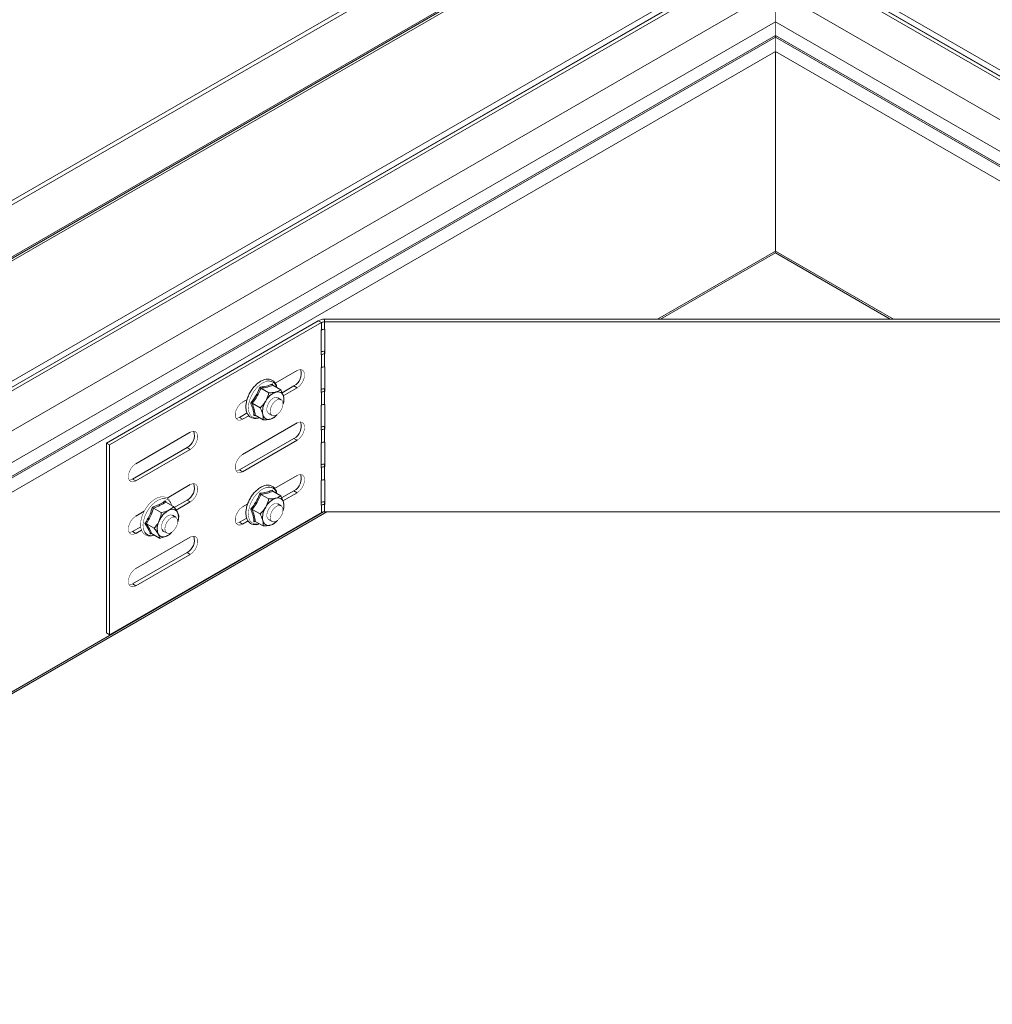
# Model space of a CAD drawing. Header units: millimetres. Extents: x -295 to 1856, y -2384 to 543.
# Tile 2 of 28: x 27 to 349, y -2054 to -1729. Entities that reach past the tile are written whole.
import ezdxf

# ---------------------------------------------------------------- set-up
doc = ezdxf.new("R2010")
doc.units = ezdxf.units.MM
doc.linetypes.add('K5LT32768', pattern=[0])
doc.linetypes.add('K5LT32769', pattern=[0])

msp = doc.modelspace()

# ---------------------------------------------------------------- linework, layer by layer
at = {"color": 8, "linetype": 'K5LT32769', "lineweight": 15, "true_color": 0x808080}
for p, q in [((276.63, -1642.78), (-294.11, -1972.26)), ((277.02, -1805.1), (237.98, -1827.64)), ((277.02, -1805.1), (316.07, -1827.64)), ((126.76, -1839.33), (126.85, -1839.38)), ((126.76, -1851.78), (126.85, -1851.83)), ((126.76, -1864.23), (126.85, -1864.28)), ((126.76, -1876.69), (126.85, -1876.73)), ((126.76, -1889.14), (126.85, -1889.19)), ((127.52, -1891.41), (-153.32, -2053.54))]:
    msp.add_line(p, q, dxfattribs=at)
at = {"color": 7, "linetype": 'K5LT32768', "lineweight": 15}
for p, q in [((277.02, -1644.03), (-293.47, -1973.36)), ((277.02, -1661.17), (-278.62, -1981.94)), ((277.02, -1661.68), (-277.87, -1982.01)), ((277.02, -1661.68), (-277.83, -1981.99)), ((277.02, -1662.49), (-276.63, -1982.11)), ((277.02, -1702.3), (-242.15, -2002.01)), ((277.02, -1702.3), (797.13, -2002.55)), ((277.02, -1704.26), (-240.95, -2003.28)), ((277.02, -1704.35), (-240.91, -2003.35)), ((277.02, -1705.58), (-240.16, -2004.14)), ((277.02, -1704.26), (795.93, -2003.82)), ((277.02, -1704.35), (795.89, -2003.89)), ((277.02, -1705.58), (795.14, -2004.68)), ((277.02, -1718.75), (-159.61, -1970.81)), ((714.59, -1971.35), (277.02, -1718.75)), ((277.02, -1729.23), (-154.86, -1978.55)), ((277.02, -1729.23), (709.84, -1979.09)), ((277.02, -1733.71), (-154.73, -1982.96)), ((277.02, -1734.29), (-154.49, -1983.4)), ((277.02, -1734.29), (277.02, -1733.71)), ((277.02, -1733.71), (709.71, -1983.5)), ((277.02, -1734.29), (709.47, -1983.94)), ((277.02, -1739.01), (-153.32, -1987.44)), ((277.02, -1805.1), (277.02, -1739.01)), ((277.02, -1739.01), (708.3, -1987.98)), ((239.04, -1827.64), (277.02, -1805.71)), ((277.02, -1805.71), (315.01, -1827.64)), ((127.91, -1827.64), (127.91, -1828.51)), ((127.91, -1827.64), (426.14, -1827.64)), ((55.7, -1868.61), (125.79, -1828.15)), ((56.76, -1869.22), (126.85, -1828.76)), ((125.79, -1828.15), (126.85, -1828.76)), ((126.85, -1831.21), (126.85, -1828.76)), ((127.91, -1828.51), (426.14, -1828.51)), ((127.91, -1830.96), (127.91, -1828.51)), ((128.02, -1830.96), (127.91, -1830.96)), ((128.02, -1839.12), (128.02, -1830.96)), ((126.85, -1831.21), (126.76, -1831.26)), ((126.76, -1831.26), (126.76, -1839.42)), ((126.76, -1839.42), (126.85, -1839.38)), ((126.85, -1843.66), (126.85, -1839.38)), ((127.91, -1838.26), (127.91, -1839.12)), ((127.91, -1838.26), (128.02, -1838.26)), ((127.91, -1843.41), (127.91, -1839.12)), ((127.91, -1839.12), (128.02, -1839.12)), ((126.85, -1843.66), (126.76, -1843.71)), ((126.76, -1843.71), (126.76, -1851.88)), ((128.02, -1843.41), (127.91, -1843.41)), ((128.02, -1851.57), (128.02, -1843.41)), ((118.81, -1844.63), (111.57, -1848.81)), ((106.82, -1850.49), (109.43, -1852)), ((110.64, -1849.07), (110.8, -1849.5)), ((110.76, -1849.48), (113.36, -1850.98)), ((113.81, -1852.01), (117.75, -1849.73)), ((114.23, -1852.99), (118.81, -1850.34)), ((117.75, -1849.73), (118.81, -1850.34)), ((127.91, -1850.71), (127.91, -1851.57)), ((127.91, -1850.71), (128.02, -1850.71)), ((113.51, -1854.27), (112.38, -1853.61)), ((126.76, -1851.88), (126.85, -1851.83)), ((126.85, -1856.12), (126.85, -1851.83)), ((127.91, -1855.86), (127.91, -1851.57)), ((127.91, -1851.57), (128.02, -1851.57)), ((102.25, -1854.19), (100.78, -1855.04)), ((103.91, -1855.48), (106.52, -1856.98)), ((114.18, -1855.75), (114.24, -1855.53)), ((114.39, -1854.95), (114.19, -1855.51)), ((126.85, -1856.12), (126.76, -1856.16)), ((126.76, -1856.16), (126.76, -1864.33)), ((128.02, -1855.86), (127.91, -1855.86)), ((128.02, -1864.03), (128.02, -1855.86)), ((99.72, -1860.14), (102.26, -1858.67)), ((99.72, -1860.14), (100.78, -1860.75)), ((100.78, -1860.75), (102.83, -1859.57)), ((104.97, -1859.47), (104.53, -1859.55)), ((104.94, -1859.45), (107.54, -1860.95)), ((109.38, -1858.81), (110.51, -1859.46)), ((111.99, -1859.45), (112.13, -1859.31)), ((118.81, -1861.98), (100.78, -1872.39)), ((127.91, -1863.16), (127.91, -1864.03)), ((127.91, -1863.16), (128.02, -1863.16)), ((83.45, -1865.04), (65.42, -1875.45)), ((126.76, -1864.33), (126.85, -1864.28)), ((126.85, -1868.57), (126.85, -1864.28)), ((127.91, -1868.31), (127.91, -1864.03)), ((127.91, -1864.03), (128.02, -1864.03)), ((55.7, -1868.61), (56.76, -1869.22)), ((55.7, -1931.48), (55.7, -1868.61)), ((56.76, -1932.09), (56.76, -1869.22)), ((64.36, -1880.55), (82.39, -1870.14)), ((82.39, -1870.14), (83.45, -1870.75)), ((99.72, -1877.49), (117.75, -1867.08)), ((100.78, -1878.1), (118.81, -1867.7)), ((117.75, -1867.08), (118.81, -1867.7)), ((126.85, -1868.57), (126.76, -1868.61)), ((126.76, -1868.61), (126.76, -1876.78)), ((128.02, -1868.31), (127.91, -1868.31)), ((128.02, -1876.48), (128.02, -1868.31)), ((65.42, -1881.16), (83.45, -1870.75)), ((126.76, -1876.78), (126.85, -1876.73)), ((126.85, -1881.02), (126.85, -1876.73)), ((127.91, -1875.61), (127.91, -1876.48)), ((127.91, -1875.61), (128.02, -1875.61)), ((127.91, -1880.77), (127.91, -1876.48)), ((127.91, -1876.48), (128.02, -1876.48)), ((99.72, -1877.49), (100.78, -1878.1)), ((118.81, -1879.33), (111.34, -1883.65)), ((64.36, -1880.55), (65.42, -1881.16)), ((83.45, -1882.39), (75.79, -1886.82)), ((126.85, -1881.02), (126.76, -1881.07)), ((126.76, -1881.07), (126.76, -1889.23)), ((128.02, -1880.77), (127.91, -1880.77)), ((128.02, -1888.93), (128.02, -1880.77)), ((106.82, -1885.6), (109.43, -1887.11)), ((110.64, -1884.18), (110.8, -1884.61)), ((110.76, -1884.59), (113.36, -1886.09)), ((113.67, -1886.79), (117.75, -1884.43)), ((114.09, -1887.77), (118.81, -1885.05)), ((117.75, -1884.43), (118.81, -1885.05)), ((75.34, -1888.16), (77.94, -1889.67)), ((78.15, -1889.94), (82.39, -1887.49)), ((78.76, -1890.82), (83.45, -1888.11)), ((82.39, -1887.49), (83.45, -1888.11)), ((102.44, -1888.78), (100.78, -1889.74)), ((113.51, -1889.38), (112.38, -1888.72)), ((126.76, -1889.23), (126.85, -1889.19)), ((126.85, -1891.63), (126.85, -1889.19)), ((127.91, -1888.07), (127.91, -1888.93)), ((127.91, -1888.07), (128.02, -1888.07)), ((127.91, -1888.93), (128.02, -1888.93)), ((127.91, -1891.38), (127.91, -1888.93)), ((-153.69, -2054.36), (128.62, -1891.38)), ((126.85, -1891.63), (56.76, -1932.09)), ((68.21, -1891.19), (65.42, -1892.8)), ((71.27, -1890.12), (73.87, -1891.62)), ((78.66, -1893.18), (77.53, -1892.53)), ((79.68, -1892.93), (79.28, -1894.56)), ((103.91, -1890.59), (106.52, -1892.09)), ((114.18, -1890.86), (114.24, -1890.64)), ((114.39, -1890.06), (114.19, -1890.62)), ((426.14, -1891.38), (127.91, -1891.38)), ((64.36, -1897.9), (67.08, -1896.33)), ((68.94, -1895.33), (71.54, -1896.84)), ((79.34, -1894.67), (79.36, -1894.58)), ((99.72, -1894.84), (102.13, -1893.45)), ((99.72, -1894.84), (100.78, -1895.46)), ((100.78, -1895.46), (102.61, -1894.4)), ((104.97, -1894.58), (104.53, -1894.66)), ((104.94, -1894.56), (107.54, -1896.06)), ((109.38, -1893.92), (110.51, -1894.57)), ((111.99, -1894.56), (112.13, -1894.42)), ((64.36, -1897.9), (65.42, -1898.51)), ((65.42, -1898.51), (67.35, -1897.4)), ((70.62, -1898.58), (70.29, -1898.71)), ((70.67, -1898.6), (73.28, -1900.1)), ((74.11, -1897.28), (74.53, -1897.73)), ((74.53, -1897.73), (75.66, -1898.38)), ((77.11, -1898.4), (77.29, -1898.22)), ((83.45, -1899.74), (65.42, -1910.15)), ((64.36, -1915.25), (82.39, -1904.84)), ((65.42, -1915.87), (83.45, -1905.46)), ((82.39, -1904.84), (83.45, -1905.46)), ((64.36, -1915.25), (65.42, -1915.87)), ((55.7, -1931.48), (56.76, -1932.09))]:
    msp.add_line(p, q, dxfattribs=at)
at = {"color": 7, "linetype": 'K5LT32768', "const_width": 0.15}
for points in [[(277.02, -1729.23), (277.02, -1729.06), (277.02, -1728.74), (277.02, -1728.26), (277.02, -1727.65), (277.02, -1726.93), (277.02, -1726.11), (277.02, -1725.23), (277.02, -1724.31), (277.02, -1723.38), (277.02, -1722.47), (277.02, -1721.61), (277.02, -1720.82), (277.02, -1720.13), (277.02, -1719.57), (277.02, -1719.14), (277.02, -1718.86), (277.02, -1718.75), (277.02, -1718.75)], [(277.02, -1718.75), (277.02, -1718.75), (277.02, -1718.86), (277.02, -1719.14), (277.02, -1719.57), (277.02, -1720.13), (277.02, -1720.82), (277.02, -1721.61), (277.02, -1722.47), (277.02, -1723.38), (277.02, -1724.31), (277.02, -1725.23), (277.02, -1726.11), (277.02, -1726.93), (277.02, -1727.65), (277.02, -1728.26), (277.02, -1728.74), (277.02, -1729.06), (277.02, -1729.23)], [(277.02, -1733.71), (277.02, -1732.88), (277.02, -1732.08), (277.02, -1731.34), (277.02, -1730.68), (277.02, -1730.12), (277.02, -1729.68), (277.02, -1729.38), (277.02, -1729.23)], [(277.02, -1729.23), (277.02, -1729.38), (277.02, -1729.68), (277.02, -1730.12), (277.02, -1730.68), (277.02, -1731.34), (277.02, -1732.08), (277.02, -1732.88), (277.02, -1733.71)], [(277.02, -1739.01), (277.02, -1738), (277.02, -1736.85), (277.02, -1735.59), (277.02, -1734.29)], [(277.02, -1734.29), (277.02, -1735.59), (277.02, -1736.85), (277.02, -1738), (277.02, -1739.01)], [(277.02, -1805.71), (277.02, -1805.71), (277.02, -1805.67), (277.02, -1805.55), (277.02, -1805.36), (277.02, -1805.1)], [(277.02, -1805.1), (277.02, -1805.36), (277.02, -1805.55), (277.02, -1805.67), (277.02, -1805.71), (277.02, -1805.71)], [(118.81, -1850.34), (119.66, -1849.68), (120.4, -1848.76), (120.95, -1847.68), (121.25, -1846.58), (121.25, -1845.58), (120.95, -1844.82), (120.4, -1844.38), (119.66, -1844.31), (118.81, -1844.63)], [(111.44, -1853.52), (110.71, -1853.87), (109.99, -1854.49), (109.39, -1855.33), (108.96, -1856.26), (108.76, -1857.2), (108.82, -1858.01), (109.13, -1858.61), (109.38, -1858.81)], [(112.38, -1853.61), (112.11, -1853.51), (111.44, -1853.52)], [(100.78, -1855.04), (99.93, -1855.7), (99.19, -1856.62), (98.64, -1857.7), (98.34, -1858.81), (98.34, -1859.8), (98.64, -1860.56), (99.19, -1861), (99.93, -1861.07), (100.78, -1860.75)], [(111.5, -1854.78), (112.23, -1854.3), (112.94, -1854.13), (113.54, -1854.28), (113.95, -1854.75), (114.12, -1855.48), (114.05, -1856.37), (113.72, -1857.32), (113.19, -1858.21), (112.52, -1858.95), (111.78, -1859.43), (111.07, -1859.6), (110.48, -1859.45), (110.07, -1858.98), (109.89, -1858.25), (109.97, -1857.36), (110.29, -1856.41), (110.82, -1855.51), (111.5, -1854.78)], [(98.58, -1860.48), (98.87, -1860.46), (99.72, -1860.14)], [(118.81, -1867.7), (119.66, -1867.03), (120.4, -1866.11), (120.95, -1865.03), (121.25, -1863.93), (121.25, -1862.93), (120.95, -1862.17), (120.4, -1861.73), (119.66, -1861.66), (118.81, -1861.98)], [(83.45, -1870.75), (84.3, -1870.09), (85.05, -1869.17), (85.6, -1868.09), (85.89, -1866.99), (85.89, -1865.99), (85.6, -1865.23), (85.05, -1864.79), (84.3, -1864.72), (83.45, -1865.04)], [(100.78, -1872.39), (99.93, -1873.05), (99.19, -1873.98), (98.64, -1875.06), (98.34, -1876.16), (98.34, -1877.15), (98.64, -1877.91), (99.19, -1878.35), (99.93, -1878.42), (100.78, -1878.1)], [(65.42, -1875.45), (64.58, -1876.11), (63.83, -1877.03), (63.28, -1878.11), (62.99, -1879.22), (62.99, -1880.21), (63.28, -1880.97), (63.83, -1881.41), (64.58, -1881.48), (65.42, -1881.16)], [(98.58, -1877.83), (98.87, -1877.81), (99.72, -1877.49)], [(118.81, -1885.05), (119.66, -1884.39), (120.4, -1883.46), (120.95, -1882.38), (121.25, -1881.28), (121.25, -1880.29), (120.95, -1879.52), (120.4, -1879.08), (119.66, -1879.01), (118.81, -1879.33)], [(63.23, -1880.89), (63.52, -1880.87), (64.36, -1880.55)], [(83.45, -1888.11), (84.3, -1887.44), (85.05, -1886.52), (85.6, -1885.44), (85.89, -1884.34), (85.89, -1883.34), (85.6, -1882.58), (85.05, -1882.14), (84.3, -1882.07), (83.45, -1882.39)], [(77.3, -1889.3), (77.3, -1889.28), (76.98, -1888.19), (76.42, -1887.31), (75.66, -1886.72), (74.77, -1886.42), (73.79, -1886.41), (72.75, -1886.68), (71.67, -1887.23), (70.6, -1888.04), (69.61, -1889.06), (68.73, -1890.25), (68, -1891.56), (67.46, -1892.93), (67.12, -1894.29), (67.01, -1895.61), (67.13, -1896.82), (67.51, -1897.86), (67.82, -1898.33), (68.53, -1898.99), (69.4, -1899.36), (70.35, -1899.43), (71.38, -1899.23), (71.6, -1899.13)], [(100.78, -1889.74), (99.93, -1890.4), (99.19, -1891.33), (98.64, -1892.41), (98.34, -1893.51), (98.34, -1894.5), (98.64, -1895.26), (99.19, -1895.71), (99.93, -1895.77), (100.78, -1895.46)], [(111.44, -1888.64), (110.71, -1888.98), (109.99, -1889.6), (109.39, -1890.44), (108.96, -1891.38), (108.76, -1892.31), (108.82, -1893.12), (109.13, -1893.72), (109.38, -1893.92)], [(111.5, -1889.89), (112.23, -1889.41), (112.94, -1889.24), (113.54, -1889.39), (113.95, -1889.86), (114.12, -1890.59), (114.05, -1891.48), (113.72, -1892.43), (113.19, -1893.33), (112.52, -1894.06), (111.78, -1894.54), (111.07, -1894.71), (110.48, -1894.56), (110.07, -1894.09), (109.89, -1893.36), (109.97, -1892.47), (110.29, -1891.52), (110.82, -1890.63), (111.5, -1889.89)], [(112.38, -1888.72), (112.11, -1888.62), (111.44, -1888.64)], [(65.42, -1892.8), (64.58, -1893.46), (63.83, -1894.39), (63.28, -1895.47), (62.99, -1896.57), (62.99, -1897.56), (63.28, -1898.32), (63.83, -1898.76), (64.58, -1898.83), (65.42, -1898.51)], [(77.53, -1892.53), (77.53, -1892.53), (76.92, -1892.39), (76.21, -1892.58), (75.48, -1893.08), (74.81, -1893.83), (74.29, -1894.73), (73.98, -1895.69), (73.92, -1896.57), (74.11, -1897.28)], [(78.68, -1896.62), (78.08, -1897.46), (77.37, -1898.1), (76.64, -1898.46), (75.97, -1898.5), (75.44, -1898.2), (75.12, -1897.62), (75.05, -1896.82), (75.23, -1895.89), (75.65, -1894.95), (76.25, -1894.1), (76.96, -1893.46), (77.69, -1893.11), (78.36, -1893.07), (78.89, -1893.36), (79.21, -1893.94), (79.28, -1894.75), (79.1, -1895.68), (78.68, -1896.62)], [(69.22, -1894.66), (68.94, -1894.66), (68.82, -1894.64)], [(98.58, -1895.18), (98.87, -1895.16), (99.72, -1894.84)], [(63.23, -1898.24), (63.52, -1898.22), (64.36, -1897.9)], [(83.45, -1905.46), (84.3, -1904.8), (85.05, -1903.87), (85.6, -1902.79), (85.89, -1901.69), (85.89, -1900.7), (85.6, -1899.93), (85.05, -1899.49), (84.3, -1899.43), (83.45, -1899.74)], [(65.42, -1910.15), (64.58, -1910.81), (63.83, -1911.74), (63.28, -1912.82), (62.99, -1913.92), (62.99, -1914.91), (63.28, -1915.67), (63.83, -1916.12), (64.58, -1916.18), (65.42, -1915.87)], [(63.23, -1915.59), (63.52, -1915.57), (64.36, -1915.25)]]:
    msp.add_lwpolyline(points, dxfattribs=at)
at = {"color": 8, "linetype": 'K5LT32769', "true_color": 0x808080, "const_width": 0.15}
for points in [[(108.68, -1848.19), (107.59, -1848.62), (106.49, -1849.36), (105.43, -1850.36), (104.49, -1851.56), (103.7, -1852.91), (103.12, -1854.33), (102.76, -1855.74), (102.66, -1857.07), (102.81, -1858.25), (103.21, -1859.21), (103.83, -1859.9), (104.65, -1860.28), (105.62, -1860.33), (106.25, -1860.21)], [(108.68, -1883.3), (107.59, -1883.73), (106.49, -1884.47), (105.43, -1885.47), (104.49, -1886.67), (103.7, -1888.02), (103.12, -1889.44), (102.76, -1890.86), (102.66, -1892.19), (102.81, -1893.36), (103.21, -1894.32), (103.83, -1895.01), (104.65, -1895.39), (105.62, -1895.44), (106.25, -1895.32)], [(77.21, -1889.25), (77.08, -1888.78), (76.61, -1887.9), (75.92, -1887.3), (75.05, -1887.01), (74.05, -1887.05), (72.97, -1887.42), (71.87, -1888.1), (70.8, -1889.05), (69.83, -1890.22), (69.01, -1891.55), (68.38, -1892.96), (67.97, -1894.38), (67.81, -1895.73), (67.91, -1896.94), (68.26, -1897.95)]]:
    msp.add_lwpolyline(points, dxfattribs=at)
at = {"color": 7, "linetype": 'K5LT32768', "lineweight": 15}
for centre, radius, start, end in [((127.82, -1831.97), 4.33, 88.8557, 118.0391), ((127.86, -1830.67), 2.16, 88.8522, 118.0397), ((127.86, -1833.12), 2.16, 88.8522, 118.0397), ((127.9, -1843.22), 4.97, 89.8681, 103.1713), ((127.86, -1841.29), 2.16, 88.8522, 118.0397), ((127.86, -1845.57), 2.16, 88.8522, 118.0397), ((115.58, -1845.69), 4.59, 298.2625, 17.7384), ((127.9, -1855.67), 4.97, 89.8681, 103.1713), ((113.93, -1857.59), 6.23, 109.8371, 152.679), ((112.41, -1853.55), 1.91, 10.3093, 108.1579), ((109.28, -1854.25), 5.12, 343.0444, 11.7529), ((127.86, -1853.74), 2.16, 88.8522, 118.0397), ((113.7, -1858.19), 6.33, 146.9411, 189.3224), ((127.86, -1858.02), 2.16, 88.8522, 118.0397), ((109.34, -1858.87), 1.92, 190.3127, 288.1543), ((108.48, -1855.96), 4.95, 287.0581, 317.4239), ((115.58, -1863.04), 4.59, 298.2625, 17.7384), ((127.9, -1868.13), 4.97, 89.8681, 103.1713), ((80.22, -1866.1), 4.59, 298.2668, 17.7341), ((127.86, -1866.19), 2.16, 88.8522, 118.0397), ((127.86, -1870.48), 2.16, 88.8522, 118.0397), ((127.9, -1880.58), 4.97, 89.8681, 103.1713), ((127.86, -1878.64), 2.16, 88.8522, 118.0397), ((115.58, -1880.39), 4.59, 298.2626, 17.7383), ((80.22, -1883.45), 4.59, 298.2668, 17.7341), ((127.86, -1882.93), 2.16, 88.8522, 118.0397), ((113.7, -1893.3), 6.33, 146.9411, 189.3224), ((113.93, -1892.71), 6.23, 109.8371, 152.679), ((112.41, -1888.66), 1.91, 10.3092, 108.1578), ((109.06, -1889.37), 5.34, 340.8832, 11.2857), ((127.9, -1893.03), 4.97, 89.8681, 103.1713), ((127.86, -1891.09), 2.16, 88.8522, 118.0397), ((79.87, -1897.27), 7.3, 119.0173, 157.4556), ((77.47, -1892.58), 2.04, 30.5361, 123.9659), ((74.93, -1893.25), 4.63, 342.2625, 21.6557), ((127.86, -1893.54), 2.16, 88.8522, 118.0397), ((77.62, -1896.92), 5.12, 151.4358, 200.5311), ((109.34, -1893.98), 1.92, 190.3129, 288.1542), ((108.32, -1890.79), 5.26, 287.8382, 319.2918), ((74.59, -1897.67), 2.04, 210.5337, 303.9682), ((73.14, -1894.23), 5.76, 296.8237, 316.0778), ((80.22, -1900.8), 4.59, 298.2668, 17.7341)]:
    msp.add_arc(centre, radius, start, end, dxfattribs=at)
at = {"color": 8, "linetype": 'K5LT32769', "lineweight": 15, "true_color": 0x808080}
for centre, radius, start, end in [((109.45, -1850.69), 2.62, 8.6072, 107.236), ((109.45, -1885.8), 2.62, 8.6072, 107.236), ((70.52, -1896.72), 2.57, 208.5391, 292.9679)]:
    msp.add_arc(centre, radius, start, end, dxfattribs=at)
at = {"color": 7, "linetype": 'K5LT32768', "lineweight": 15}
for points, knots in [([(112.03, -1849.88), (112.02, -1849.84), (111.95, -1849.41), (111.58, -1848.75), (110.92, -1848), (110.06, -1847.56), (109.11, -1847.41), (108.45, -1847.53), (108.12, -1847.59)], [0, 0, 0, 0, 0.022626, 0.229476, 0.431012, 0.624531, 0.81464, 1, 1, 1, 1]), ([(108.12, -1847.59), (107.93, -1847.65), (107.37, -1847.82), (106.44, -1848.32), (105.37, -1849.14), (104.38, -1850.18), (103.5, -1851.39), (102.78, -1852.71), (102.24, -1854.09), (101.91, -1855.47), (101.81, -1856.79), (101.95, -1857.99), (102.34, -1859.03), (102.97, -1859.84), (103.79, -1860.36), (104.73, -1860.55), (105.51, -1860.54), (105.96, -1860.37), (106.08, -1860.33)], [0, 0, 0, 0, 0.036477, 0.104153, 0.172286, 0.240395, 0.308351, 0.376256, 0.444235, 0.512414, 0.580947, 0.64993, 0.718993, 0.786704, 0.851742, 0.915181, 0.978924, 1, 1, 1, 1]), ([(103.45, -1855.38), (103.6, -1855.19), (104.35, -1854.25), (105.49, -1852.55), (106.18, -1850.9), (106.5, -1850.14)], [0, 0, 0, 0, 0.118063, 0.592264, 1, 1, 1, 1]), ([(106.82, -1850.49), (106.44, -1851.36), (105.66, -1853.13), (104.5, -1854.69), (103.91, -1855.48)], [0, 0, 0, 0, 0.492137, 1, 1, 1, 1]), ([(106.5, -1850.14), (106.69, -1850.11), (107.65, -1850), (109.14, -1849.71), (110.17, -1849.27), (110.64, -1849.07)], [0, 0, 0, 0, 0.118068, 0.592236, 1, 1, 1, 1]), ([(106.82, -1850.49), (106.79, -1850.47), (106.73, -1850.43), (106.65, -1850.35), (106.57, -1850.25), (106.52, -1850.17), (106.5, -1850.14), (106.5, -1850.14)], [0, 0, 0, 0, 0.236175, 0.471356, 0.732436, 0.992083, 1, 1, 1, 1]), ([(110.76, -1849.48), (110.2, -1849.7), (109.08, -1850.14), (107.58, -1850.37), (106.82, -1850.49)], [0, 0, 0, 0, 0.492141, 1, 1, 1, 1]), ([(110.76, -1849.48), (110.73, -1849.46), (110.68, -1849.42), (110.63, -1849.32), (110.62, -1849.2), (110.63, -1849.11), (110.64, -1849.07), (110.64, -1849.07)], [0, 0, 0, 0, 0.236195, 0.471435, 0.732266, 0.99214, 1, 1, 1, 1]), ([(108.4, -1854.73), (108.74, -1854.02), (109.16, -1853.12), (109.38, -1852.18), (109.43, -1852)], [0, 0, 0, 0, 0.801497, 1, 1, 1, 1]), ([(111.82, -1851.73), (111.72, -1851.76), (111.05, -1851.92), (110.2, -1851.98), (109.46, -1852), (109.43, -1852)], [0, 0, 0, 0, 0.148482, 0.965524, 1, 1, 1, 1]), ([(113.36, -1850.98), (113.26, -1851.06), (112.87, -1851.36), (112.27, -1851.58), (111.82, -1851.73)], [0, 0, 0, 0, 0.263226, 1, 1, 1, 1]), ([(113.36, -1850.98), (113.71, -1851.68), (114.1, -1852.45), (114.28, -1853.14), (114.3, -1853.21)], [0, 0, 0, 0, 0.896054, 1, 1, 1, 1]), ([(114.3, -1853.21), (114.38, -1853.72), (114.49, -1854.36), (114.4, -1854.85), (114.39, -1854.95)], [0, 0, 0, 0, 0.801471, 1, 1, 1, 1]), ([(104.53, -1859.55), (104.51, -1859.4), (104.46, -1858.67), (104.2, -1857.31), (103.69, -1855.99), (103.45, -1855.38)], [0, 0, 0, 0, 0.118087, 0.592257, 1, 1, 1, 1]), ([(103.45, -1855.38), (103.45, -1855.38), (103.49, -1855.38), (103.57, -1855.38), (103.7, -1855.4), (103.82, -1855.43), (103.88, -1855.46), (103.91, -1855.48)], [0, 0, 0, 0, 0.00786, 0.267585, 0.528461, 0.763855, 1, 1, 1, 1]), ([(103.91, -1855.48), (104.17, -1856.18), (104.7, -1857.62), (104.86, -1858.83), (104.94, -1859.45)], [0, 0, 0, 0, 0.49215, 1, 1, 1, 1]), ([(106.52, -1856.98), (107.14, -1856.36), (107.84, -1855.67), (108.34, -1854.82), (108.4, -1854.73)], [0, 0, 0, 0, 0.896068, 1, 1, 1, 1]), ([(107.45, -1859.21), (107.26, -1858.64), (107.01, -1857.91), (106.6, -1857.14), (106.52, -1856.98)], [0, 0, 0, 0, 0.801451, 1, 1, 1, 1]), ([(104.53, -1859.55), (104.53, -1859.55), (104.56, -1859.52), (104.63, -1859.47), (104.74, -1859.42), (104.85, -1859.41), (104.91, -1859.44), (104.94, -1859.45)], [0, 0, 0, 0, 0.007857, 0.267464, 0.52857, 0.763836, 1, 1, 1, 1]), ([(107.54, -1860.95), (107.59, -1860.48), (107.64, -1859.96), (107.47, -1859.28), (107.45, -1859.21)], [0, 0, 0, 0, 0.896031, 1, 1, 1, 1]), ([(111.48, -1859.94), (111.38, -1860.02), (110.99, -1860.32), (110.38, -1860.53), (109.94, -1860.69)], [0, 0, 0, 0, 0.263226, 1, 1, 1, 1]), ([(111.98, -1859.44), (111.95, -1859.47), (111.8, -1859.66), (111.63, -1859.81), (111.48, -1859.94)], [0, 0, 0, 0, 0.177851, 1, 1, 1, 1]), ([(109.94, -1860.69), (109.83, -1860.71), (109.17, -1860.87), (108.32, -1860.94), (107.57, -1860.95), (107.54, -1860.95)], [0, 0, 0, 0, 0.148482, 0.965524, 1, 1, 1, 1]), ([(108.12, -1882.7), (107.93, -1882.76), (107.37, -1882.93), (106.44, -1883.43), (105.37, -1884.25), (104.38, -1885.29), (103.5, -1886.5), (102.78, -1887.82), (102.24, -1889.2), (101.91, -1890.58), (101.81, -1891.9), (101.95, -1893.11), (102.34, -1894.14), (102.97, -1894.95), (103.79, -1895.47), (104.73, -1895.66), (105.51, -1895.65), (105.96, -1895.48), (106.08, -1895.44)], [0, 0, 0, 0, 0.036477, 0.104153, 0.172286, 0.240395, 0.308351, 0.376256, 0.444235, 0.512414, 0.580947, 0.64993, 0.718993, 0.786704, 0.851742, 0.915181, 0.978924, 1, 1, 1, 1]), ([(112.03, -1884.99), (112.02, -1884.95), (111.95, -1884.52), (111.58, -1883.86), (110.92, -1883.11), (110.06, -1882.67), (109.11, -1882.52), (108.45, -1882.64), (108.12, -1882.7)], [0, 0, 0, 0, 0.022625, 0.229476, 0.431012, 0.624531, 0.81464, 1, 1, 1, 1]), ([(103.45, -1890.49), (103.6, -1890.3), (104.35, -1889.37), (105.49, -1887.66), (106.18, -1886.01), (106.5, -1885.25)], [0, 0, 0, 0, 0.118063, 0.592263, 1, 1, 1, 1]), ([(106.82, -1885.6), (106.44, -1886.47), (105.66, -1888.25), (104.5, -1889.8), (103.91, -1890.59)], [0, 0, 0, 0, 0.492137, 1, 1, 1, 1]), ([(106.5, -1885.25), (106.69, -1885.23), (107.65, -1885.11), (109.14, -1884.82), (110.17, -1884.38), (110.64, -1884.18)], [0, 0, 0, 0, 0.118068, 0.592236, 1, 1, 1, 1]), ([(106.82, -1885.6), (106.79, -1885.58), (106.73, -1885.55), (106.65, -1885.46), (106.57, -1885.36), (106.52, -1885.29), (106.5, -1885.25), (106.5, -1885.25)], [0, 0, 0, 0, 0.236174, 0.471351, 0.732434, 0.992079, 1, 1, 1, 1]), ([(110.76, -1884.59), (110.2, -1884.81), (109.08, -1885.25), (107.58, -1885.49), (106.82, -1885.6)], [0, 0, 0, 0, 0.492141, 1, 1, 1, 1]), ([(110.76, -1884.59), (110.73, -1884.57), (110.68, -1884.53), (110.63, -1884.43), (110.62, -1884.31), (110.63, -1884.22), (110.64, -1884.18), (110.64, -1884.18)], [0, 0, 0, 0, 0.236196, 0.471435, 0.732268, 0.992144, 1, 1, 1, 1]), ([(113.36, -1886.09), (113.26, -1886.17), (112.87, -1886.48), (112.27, -1886.69), (111.82, -1886.84)], [0, 0, 0, 0, 0.263226, 1, 1, 1, 1]), ([(113.36, -1886.09), (113.71, -1886.79), (114.1, -1887.57), (114.28, -1888.25), (114.3, -1888.32)], [0, 0, 0, 0, 0.896053, 1, 1, 1, 1]), ([(68.46, -1895.28), (68.59, -1895.08), (69.22, -1894.1), (70.16, -1892.31), (70.68, -1890.59), (70.91, -1889.8)], [0, 0, 0, 0, 0.118089, 0.592267, 1, 1, 1, 1]), ([(70.91, -1889.8), (71.11, -1889.74), (72.09, -1889.43), (73.64, -1888.81), (74.7, -1888.08), (75.19, -1887.75)], [0, 0, 0, 0, 0.118087, 0.592236, 1, 1, 1, 1]), ([(71.27, -1890.12), (71.24, -1890.1), (71.18, -1890.06), (71.08, -1889.98), (70.99, -1889.89), (70.94, -1889.83), (70.92, -1889.8), (70.91, -1889.8)], [0, 0, 0, 0, 0.236176, 0.47133, 0.732404, 0.992019, 1, 1, 1, 1]), ([(75.34, -1888.16), (74.76, -1888.54), (73.59, -1889.3), (72.05, -1889.84), (71.27, -1890.12)], [0, 0, 0, 0, 0.492151, 1, 1, 1, 1]), ([(75.19, -1887.75), (75.19, -1887.75), (75.18, -1887.79), (75.18, -1887.88), (75.21, -1888), (75.26, -1888.1), (75.31, -1888.14), (75.34, -1888.16)], [0, 0, 0, 0, 0.007924, 0.267619, 0.528715, 0.763825, 1, 1, 1, 1]), ([(75.19, -1887.75), (75.29, -1887.9), (75.42, -1888.08), (75.51, -1888.25), (75.52, -1888.27)], [0, 0, 0, 0, 0.856095, 1, 1, 1, 1]), ([(76.33, -1890.89), (76.83, -1890.59), (77.46, -1890.21), (77.86, -1889.76), (77.94, -1889.67)], [0, 0, 0, 0, 0.80142, 1, 1, 1, 1]), ([(77.94, -1889.67), (78.08, -1889.84), (78.6, -1890.51), (78.97, -1891.11), (79.23, -1891.55)], [0, 0, 0, 0, 0.263242, 1, 1, 1, 1]), ([(106.52, -1892.09), (107.14, -1891.47), (107.84, -1890.78), (108.34, -1889.93), (108.4, -1889.85)], [0, 0, 0, 0, 0.896068, 1, 1, 1, 1]), ([(108.4, -1889.85), (108.74, -1889.13), (109.16, -1888.23), (109.38, -1887.29), (109.43, -1887.11)], [0, 0, 0, 0, 0.801497, 1, 1, 1, 1]), ([(111.82, -1886.84), (111.72, -1886.87), (111.05, -1887.03), (110.2, -1887.09), (109.46, -1887.11), (109.43, -1887.11)], [0, 0, 0, 0, 0.148483, 0.965524, 1, 1, 1, 1]), ([(114.3, -1888.32), (114.38, -1888.83), (114.49, -1889.47), (114.4, -1889.96), (114.39, -1890.06)], [0, 0, 0, 0, 0.80147, 1, 1, 1, 1]), ([(71.27, -1890.12), (70.98, -1891.02), (70.39, -1892.87), (69.43, -1894.5), (68.94, -1895.33)], [0, 0, 0, 0, 0.492137, 1, 1, 1, 1]), ([(73.13, -1894.47), (73.39, -1893.72), (73.72, -1892.79), (73.85, -1891.81), (73.87, -1891.62)], [0, 0, 0, 0, 0.801474, 1, 1, 1, 1]), ([(73.87, -1891.62), (74.67, -1891.45), (75.55, -1891.25), (76.26, -1890.92), (76.33, -1890.89)], [0, 0, 0, 0, 0.896052, 1, 1, 1, 1]), ([(79.23, -1891.55), (79.28, -1891.63), (79.55, -1892.16), (79.65, -1892.6), (79.68, -1892.92), (79.68, -1892.93)], [0, 0, 0, 0, 0.148497, 0.965558, 1, 1, 1, 1]), ([(104.53, -1894.66), (104.51, -1894.51), (104.46, -1893.78), (104.2, -1892.42), (103.69, -1891.1), (103.45, -1890.49)], [0, 0, 0, 0, 0.118087, 0.592257, 1, 1, 1, 1]), ([(103.45, -1890.49), (103.45, -1890.49), (103.49, -1890.49), (103.57, -1890.49), (103.7, -1890.51), (103.82, -1890.54), (103.88, -1890.57), (103.91, -1890.59)], [0, 0, 0, 0, 0.007859, 0.267584, 0.528461, 0.763856, 1, 1, 1, 1]), ([(103.91, -1890.59), (104.17, -1891.29), (104.7, -1892.73), (104.86, -1893.94), (104.94, -1894.56)], [0, 0, 0, 0, 0.49215, 1, 1, 1, 1]), ([(107.45, -1894.32), (107.26, -1893.75), (107.01, -1893.03), (106.6, -1892.25), (106.52, -1892.09)], [0, 0, 0, 0, 0.801451, 1, 1, 1, 1]), ([(68.94, -1895.33), (68.9, -1895.32), (68.84, -1895.29), (68.72, -1895.26), (68.59, -1895.26), (68.51, -1895.27), (68.47, -1895.28), (68.46, -1895.28)], [0, 0, 0, 0, 0.236138, 0.471332, 0.732555, 0.992369, 1, 1, 1, 1]), ([(70.29, -1898.71), (70.25, -1898.59), (70.04, -1898), (69.54, -1896.89), (68.8, -1895.79), (68.46, -1895.28)], [0, 0, 0, 0, 0.118082, 0.592269, 1, 1, 1, 1]), ([(68.94, -1895.33), (69.31, -1895.92), (70.08, -1897.12), (70.47, -1898.1), (70.67, -1898.6)], [0, 0, 0, 0, 0.492149, 1, 1, 1, 1]), ([(71.54, -1896.84), (72.08, -1896.18), (72.68, -1895.45), (73.09, -1894.56), (73.13, -1894.47)], [0, 0, 0, 0, 0.896062, 1, 1, 1, 1]), ([(104.53, -1894.66), (104.53, -1894.66), (104.56, -1894.63), (104.63, -1894.58), (104.74, -1894.53), (104.85, -1894.52), (104.91, -1894.55), (104.94, -1894.56)], [0, 0, 0, 0, 0.007857, 0.267464, 0.528571, 0.763836, 1, 1, 1, 1]), ([(107.54, -1896.06), (107.59, -1895.59), (107.64, -1895.07), (107.47, -1894.39), (107.45, -1894.32)], [0, 0, 0, 0, 0.896032, 1, 1, 1, 1]), ([(109.94, -1895.8), (109.83, -1895.83), (109.17, -1895.99), (108.32, -1896.05), (107.57, -1896.06), (107.54, -1896.06)], [0, 0, 0, 0, 0.148482, 0.965524, 1, 1, 1, 1]), ([(111.48, -1895.05), (111.38, -1895.13), (110.99, -1895.43), (110.38, -1895.64), (109.94, -1895.8)], [0, 0, 0, 0, 0.263226, 1, 1, 1, 1]), ([(111.98, -1894.55), (111.95, -1894.59), (111.8, -1894.77), (111.63, -1894.92), (111.48, -1895.05)], [0, 0, 0, 0, 0.17785, 1, 1, 1, 1]), ([(70.67, -1898.6), (70.64, -1898.58), (70.58, -1898.56), (70.48, -1898.57), (70.38, -1898.62), (70.32, -1898.67), (70.29, -1898.71), (70.29, -1898.71)], [0, 0, 0, 0, 0.2362, 0.471471, 0.732595, 0.992081, 1, 1, 1, 1]), ([(71.54, -1896.84), (71.68, -1897.01), (72.2, -1897.67), (72.57, -1898.27), (72.83, -1898.71)], [0, 0, 0, 0, 0.263267, 1, 1, 1, 1]), ([(72.83, -1898.71), (72.88, -1898.79), (73.15, -1899.32), (73.25, -1899.77), (73.28, -1900.09), (73.28, -1900.1)], [0, 0, 0, 0, 0.148463, 0.965557, 1, 1, 1, 1]), ([(75.74, -1899.37), (75.12, -1899.6), (74.35, -1899.9), (73.46, -1900.07), (73.28, -1900.1)], [0, 0, 0, 0, 0.801496, 1, 1, 1, 1]), ([(77.08, -1898.36), (76.75, -1898.68), (76.38, -1899.05), (75.81, -1899.33), (75.74, -1899.37)], [0, 0, 0, 0, 0.874782, 1, 1, 1, 1])]:
    msp.add_open_spline(points, degree=3, knots=knots, dxfattribs=at)

doc.saveas('drawing.dxf')
